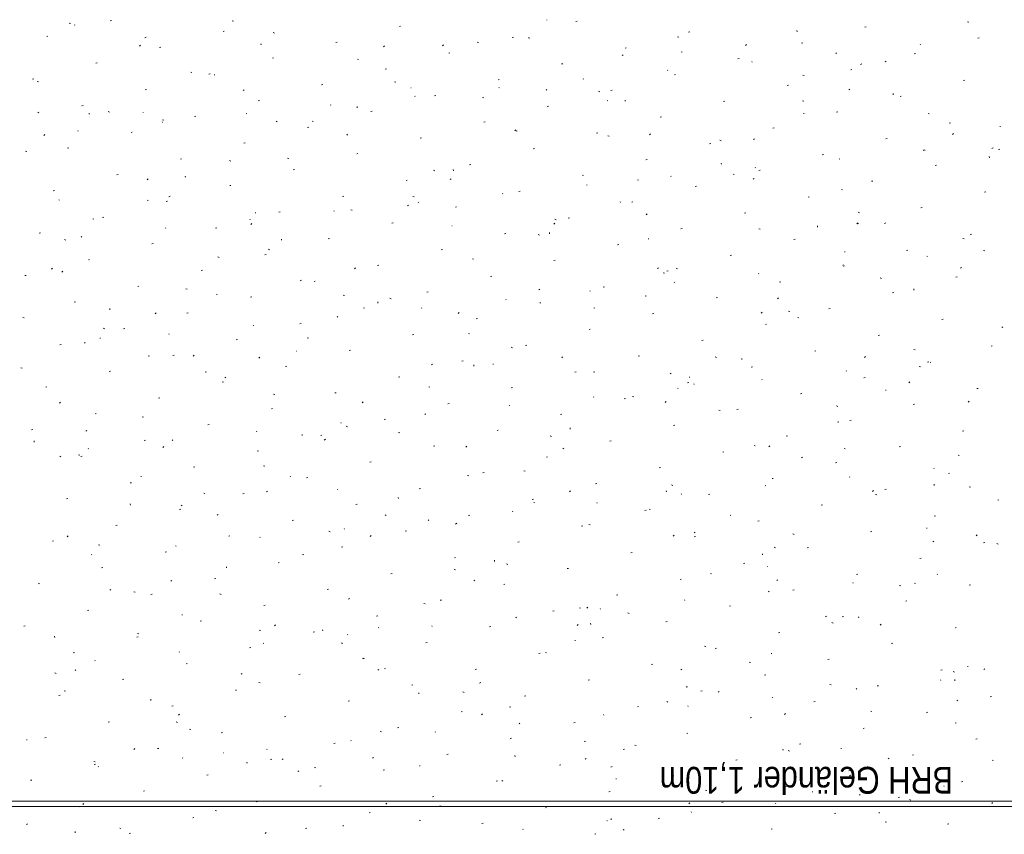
# Model space of a CAD drawing. Extents: x -743 to 300, y 62 to 1112.
# Tile 116 of 179: x -293 to -219, y 772 to 834. Entities that reach past the tile are written whole.
import ezdxf
from ezdxf.lldxf.tags import DXFTag

# ---------------------------------------------------------------- set-up
doc = ezdxf.new("R2010")
doc.units = 0
doc.layers.get('0').update_dxf_attribs({"lineweight": 13})
for name, color, linetype, lineweight, true_color in [('30 -35 Decken- 1 Konstruktion-Träger- Stahlbeton', 7, 'Continuous', 13, 0x33aa00), ('60- 61 allgemeine Ausstattung- 4 Terrassen', 9, 'Continuous', 9, 0x808080), ('70 -72 Beschriftung- 1 Beschriftung allgemein', 7, 'Continuous', 9, 0xff6633)]:
    doc.layers.add(name, color=color, linetype=linetype, lineweight=lineweight, true_color=true_color)
doc.layers.add('70 -71 Achsen- 1 Gebäudeachsen', color=7, linetype='STRICHPUNKT2-A06CPV7LL0', lineweight=18)
doc.styles.get("Standard").update_dxf_attribs({"font": 'ARIALN.TTF'})
tags = doc.linetypes.add('grob-A06CPV7GL0', pattern=[14, 3, -8, 3]).pattern_tags.tags
tags[8:9] = [DXFTag(74, 4), DXFTag(75, 0), DXFTag(340, '0'), DXFTag(46, 0.0), DXFTag(50, 0.0), DXFTag(44, 0.0), DXFTag(45, 0.0)]
tags[6:7] = [DXFTag(74, 4), DXFTag(75, 0), DXFTag(340, '0'), DXFTag(46, 0.0), DXFTag(50, 0.0), DXFTag(44, 0.0), DXFTag(45, 0.0)]
tags[4:5] = [DXFTag(74, 4), DXFTag(75, 0), DXFTag(340, '0'), DXFTag(46, 0.0), DXFTag(50, 0.0), DXFTag(44, 0.0), DXFTag(45, 0.0)]
tags = doc.linetypes.add('STRICHPUNKT2-A06CPV7LL0', pattern=[12.7, 6.35, -3.175, 0, -3.175]).pattern_tags.tags
tags[10:11] = [DXFTag(74, 4), DXFTag(75, 0), DXFTag(340, '0'), DXFTag(46, 0.0), DXFTag(50, 0.0), DXFTag(44, 0.0), DXFTag(45, 0.0)]
tags[8:9] = [DXFTag(74, 4), DXFTag(75, 0), DXFTag(340, '0'), DXFTag(46, 0.0), DXFTag(50, 0.0), DXFTag(44, 0.0), DXFTag(45, 0.0)]
tags[6:7] = [DXFTag(74, 4), DXFTag(75, 0), DXFTag(340, '0'), DXFTag(46, 0.0), DXFTag(50, 0.0), DXFTag(44, 0.0), DXFTag(45, 0.0)]
tags[4:5] = [DXFTag(74, 4), DXFTag(75, 0), DXFTag(340, '0'), DXFTag(46, 0.0), DXFTag(50, 0.0), DXFTag(44, 0.0), DXFTag(45, 0.0)]

# ---------------------------------------------------------------- blocks, each defined once
blk = doc.blocks.new('Referenz-A06CPV7ML0')
at = {"layer": '30 -35 Decken- 1 Konstruktion-Träger- Stahlbeton', "color": 0, "linetype": 'grob-A06CPV7GL0', "lineweight": -2, "ltscale": 0.13}
blk.add_line((-300.852, 774.512), (-156.852, 774.512), dxfattribs=at)
at = {"layer": '60- 61 allgemeine Ausstattung- 4 Terrassen', "color": 0}
for p, q in [((-289.14, 833.394), (-289.048, 833.357)), ((-286.063, 833.563), (-285.968, 833.587)), ((-276.895, 833.558), (-276.801, 833.529)), ((-253.253, 833.646), (-253.237, 833.605)), ((-251.07, 833.51), (-250.974, 833.534)), ((-221.618, 833.489), (-221.526, 833.453)), ((-288.717, 833.235), (-288.75, 833.271)), ((-277.582, 832.752), (-277.487, 832.776)), ((-273.81, 832.676), (-273.719, 832.639)), ((-264.326, 833.131), (-264.231, 833.155)), ((-242.589, 832.699), (-242.493, 832.723)), ((-234.433, 832.735), (-234.442, 832.823)), ((-229.333, 833.078), (-229.237, 833.102)), ((-290.838, 832.373), (-290.743, 832.397)), ((-283.371, 832.339), (-283.452, 832.282)), ((-269.101, 831.94), (-269.006, 831.964)), ((-258.48, 831.957), (-258.389, 831.92)), ((-255.845, 832.32), (-255.75, 832.343)), ((-254.577, 832.245), (-254.586, 832.333)), ((-243.416, 832.358), (-243.322, 832.329)), ((-234.108, 831.887), (-234.012, 831.911)), ((-220.852, 832.266), (-220.756, 832.29)), ((-283.789, 831.729), (-283.861, 831.662)), ((-282.357, 831.561), (-282.262, 831.585)), ((-274.721, 831.755), (-274.73, 831.843)), ((-265.439, 831.67), (-265.52, 831.614)), ((-261.018, 831.754), (-261.09, 831.687)), ((-260.62, 831.129), (-260.525, 831.153)), ((-247.364, 831.508), (-247.268, 831.532)), ((-243.151, 831.239), (-243.06, 831.202)), ((-238.246, 831.778), (-238.318, 831.711)), ((-231.482, 831.115), (-231.515, 831.152)), ((-225.151, 831.765), (-225.184, 831.801)), ((-287.132, 830.371), (-287.037, 830.395)), ((-273.876, 830.75), (-273.781, 830.774)), ((-267.483, 830.68), (-267.389, 830.651)), ((-247.507, 831.002), (-247.588, 830.946)), ((-238.883, 830.697), (-238.787, 830.721)), ((-237.813, 830.466), (-237.846, 830.502)), ((-227.821, 830.521), (-227.73, 830.484)), ((-225.627, 831.076), (-225.531, 831.1)), ((-280.014, 829.707), (-279.922, 829.67)), ((-265.395, 829.938), (-265.3, 829.962)), ((-252.139, 830.318), (-252.044, 830.341)), ((-244.144, 829.817), (-244.177, 829.853)), ((-230.402, 829.885), (-230.306, 829.909)), ((-229.576, 830.334), (-229.656, 830.277)), ((-291.907, 829.18), (-291.812, 829.204)), ((-291.549, 829.002), (-291.455, 828.973)), ((-278.651, 829.559), (-278.556, 829.583)), ((-278.241, 829.511), (-278.197, 829.508)), ((-264.684, 828.988), (-264.593, 828.952)), ((-256.914, 829.127), (-256.819, 829.151)), ((-250.476, 829.167), (-250.509, 829.204)), ((-243.658, 829.506), (-243.562, 829.53)), ((-234.004, 829.48), (-233.91, 829.452)), ((-221.921, 829.074), (-221.825, 829.098)), ((-283.426, 828.369), (-283.331, 828.393)), ((-276.002, 828.385), (-276.074, 828.318)), ((-270.17, 828.748), (-270.075, 828.772)), ((-263.478, 828.537), (-263.433, 828.534)), ((-256.807, 828.518), (-256.84, 828.554)), ((-253.231, 828.409), (-253.303, 828.342)), ((-249.355, 828.27), (-249.263, 828.233)), ((-248.433, 828.316), (-248.338, 828.339)), ((-235.177, 828.695), (-235.081, 828.719)), ((-230.46, 828.434), (-230.532, 828.366)), ((-274.945, 827.557), (-274.85, 827.581)), ((-263.138, 827.868), (-263.171, 827.905)), ((-261.689, 827.936), (-261.594, 827.96)), ((-258.07, 827.802), (-257.976, 827.774)), ((-248.714, 827.563), (-248.669, 827.56)), ((-247.348, 827.514), (-247.357, 827.602)), ((-239.952, 827.504), (-239.856, 827.528)), ((-234.025, 827.552), (-233.934, 827.515)), ((-227.204, 828.004), (-227.213, 828.093)), ((-226.696, 827.883), (-226.6, 827.907)), ((-291.433, 826.693), (-291.514, 826.637)), ((-288.201, 827.178), (-288.106, 827.202)), ((-286.217, 826.738), (-286.126, 826.701)), ((-283.591, 826.705), (-283.574, 826.664)), ((-269.469, 827.219), (-269.502, 827.256)), ((-267.492, 827.024), (-267.501, 827.112)), ((-266.464, 826.746), (-266.369, 826.77)), ((-253.208, 827.125), (-253.113, 827.149)), ((-231.471, 826.693), (-231.375, 826.717)), ((-287.636, 826.534), (-287.645, 826.622)), ((-282.131, 825.92), (-282.164, 825.957)), ((-282.137, 826.124), (-282.043, 826.096)), ((-279.72, 826.367), (-279.625, 826.391)), ((-275.8, 826.57), (-275.833, 826.606)), ((-273.502, 826.025), (-273.582, 825.969)), ((-270.888, 826.02), (-270.797, 825.983)), ((-257.983, 825.934), (-257.888, 825.958)), ((-244.727, 826.314), (-244.632, 826.337)), ((-233.95, 826.589), (-233.906, 826.586)), ((-224.591, 826.603), (-224.497, 826.574)), ((-288.463, 825.271), (-288.496, 825.308)), ((-271.239, 825.555), (-271.144, 825.579)), ((-255.57, 825.357), (-255.651, 825.3)), ((-255.558, 825.301), (-255.467, 825.264)), ((-236.246, 825.502), (-236.15, 825.526)), ((-222.99, 825.881), (-222.894, 825.905)), ((-219.186, 825.615), (-219.142, 825.612)), ((-290.987, 825.017), (-291.059, 824.95)), ((-284.495, 825.176), (-284.4, 825.2)), ((-268.216, 825.041), (-268.288, 824.974)), ((-262.758, 824.744), (-262.663, 824.768)), ((-249.502, 825.123), (-249.407, 825.147)), ((-248.658, 824.925), (-248.564, 824.896)), ((-245.445, 825.065), (-245.517, 824.998)), ((-240.229, 824.583), (-240.137, 824.546)), ((-237.638, 824.688), (-237.719, 824.632)), ((-227.765, 824.691), (-227.669, 824.715)), ((-222.673, 825.089), (-222.745, 825.022)), ((-292.421, 823.769), (-292.33, 823.732)), ((-289.271, 823.986), (-289.175, 824.009)), ((-276.014, 824.365), (-275.919, 824.389)), ((-254.277, 823.932), (-254.182, 823.956)), ((-241.021, 824.312), (-240.926, 824.335)), ((-224.896, 823.801), (-224.929, 823.837)), ((-224.899, 823.865), (-224.808, 823.828)), ((-219.706, 824.02), (-219.787, 823.964)), ((-219.284, 823.879), (-219.188, 823.903)), ((-280.789, 823.174), (-280.694, 823.198)), ((-277.092, 823.051), (-277, 823.014)), ((-272.724, 823.247), (-272.63, 823.218)), ((-267.533, 823.553), (-267.438, 823.577)), ((-245.796, 823.121), (-245.701, 823.145)), ((-232.54, 823.5), (-232.444, 823.524)), ((-231.227, 823.151), (-231.26, 823.188)), ((-219.974, 823.274), (-219.984, 823.362)), ((-272.308, 822.363), (-272.213, 822.387)), ((-261.762, 822.333), (-261.671, 822.296)), ((-260.263, 822.293), (-260.272, 822.381)), ((-259.052, 822.742), (-258.957, 822.766)), ((-240.119, 822.783), (-240.128, 822.871)), ((-237.559, 822.502), (-237.591, 822.539)), ((-237.315, 822.31), (-237.22, 822.333)), ((-224.059, 822.689), (-223.963, 822.713)), ((-285.565, 821.984), (-285.469, 822.007)), ((-283.201, 821.673), (-283.273, 821.606)), ((-280.407, 821.803), (-280.416, 821.891)), ((-263.827, 821.551), (-263.732, 821.575)), ((-260.429, 821.697), (-260.501, 821.63)), ((-250.571, 821.93), (-250.476, 821.954)), ((-246.433, 821.614), (-246.341, 821.577)), ((-243.89, 821.853), (-243.923, 821.889)), ((-239.245, 822.047), (-239.151, 822.018)), ((-237.658, 821.721), (-237.73, 821.654)), ((-228.834, 821.498), (-228.738, 821.522)), ((-290.34, 820.793), (-290.244, 820.817)), ((-277.083, 821.172), (-276.988, 821.196)), ((-250.221, 821.203), (-250.254, 821.24)), ((-242.09, 821.119), (-241.995, 821.143)), ((-231.103, 820.896), (-231.012, 820.859)), ((-289.921, 820.095), (-289.876, 820.092)), ((-283.295, 820.082), (-283.204, 820.045)), ((-281.564, 820.38), (-281.645, 820.323)), ((-268.602, 820.361), (-268.507, 820.385)), ((-263.312, 820.369), (-263.218, 820.34)), ((-256.552, 820.554), (-256.585, 820.591)), ((-255.346, 820.74), (-255.251, 820.764)), ((-233.609, 820.308), (-233.514, 820.331)), ((-220.353, 820.687), (-220.257, 820.711)), ((-281.859, 819.982), (-281.763, 820.005)), ((-269.214, 819.255), (-269.247, 819.292)), ((-267.966, 819.364), (-267.875, 819.327)), ((-263.632, 819.711), (-263.713, 819.655)), ((-262.883, 819.905), (-262.916, 819.941)), ((-260.121, 819.549), (-260.026, 819.573)), ((-247.723, 819.958), (-247.706, 819.917)), ((-246.865, 819.928), (-246.77, 819.952)), ((-225.128, 819.496), (-225.032, 819.52)), ((-287.378, 818.691), (-287.284, 818.662)), ((-286.634, 818.791), (-286.538, 818.815)), ((-275.546, 818.606), (-275.578, 818.643)), ((-275.157, 819.121), (-275.113, 819.118)), ((-273.377, 819.17), (-273.282, 819.194)), ((-252.636, 818.646), (-252.545, 818.609)), ((-251.64, 818.738), (-251.545, 818.762)), ((-245.701, 819.043), (-245.781, 818.987)), ((-238.384, 819.117), (-238.289, 819.141)), ((-229.833, 819.169), (-229.739, 819.141)), ((-281.877, 817.957), (-281.91, 817.993)), ((-278.153, 817.98), (-278.057, 818.003)), ((-275.414, 818.328), (-275.486, 818.261)), ((-264.896, 818.359), (-264.801, 818.383)), ((-260.393, 818.147), (-260.349, 818.144)), ((-252.643, 818.353), (-252.715, 818.286)), ((-243.159, 817.926), (-243.064, 817.95)), ((-237.307, 817.927), (-237.215, 817.89)), ((-232.889, 818.052), (-232.899, 818.141)), ((-229.872, 818.377), (-229.944, 818.31)), ((-229.903, 818.306), (-229.808, 818.329)), ((-227.769, 818.375), (-227.85, 818.318)), ((-291.409, 817.601), (-291.313, 817.624)), ((-289.499, 817.113), (-289.408, 817.076)), ((-288.208, 817.307), (-288.241, 817.344)), ((-273.178, 817.072), (-273.187, 817.16)), ((-269.671, 817.168), (-269.576, 817.192)), ((-256.415, 817.547), (-256.32, 817.571)), ((-253.899, 817.491), (-253.805, 817.463)), ((-253.034, 817.562), (-253.043, 817.65)), ((-245.629, 817.173), (-245.585, 817.17)), ((-234.678, 817.115), (-234.583, 817.139)), ((-221.977, 817.209), (-221.886, 817.172)), ((-221.422, 817.494), (-221.326, 817.518)), ((-282.928, 816.789), (-282.832, 816.813)), ((-274.17, 816.395), (-274.078, 816.358)), ((-261.19, 816.357), (-261.095, 816.381)), ((-247.934, 816.736), (-247.839, 816.76)), ((-226.197, 816.304), (-226.102, 816.327)), ((-287.703, 815.599), (-287.607, 815.622)), ((-277.966, 815.813), (-277.872, 815.785)), ((-274.447, 815.978), (-274.351, 816.001)), ((-258.84, 815.677), (-258.749, 815.64)), ((-239.453, 815.924), (-239.358, 815.948)), ((-230.866, 816.199), (-230.821, 816.196)), ((-224.641, 815.837), (-224.674, 815.874)), ((-220.421, 816.292), (-220.326, 816.263)), ((-290.399, 814.96), (-290.471, 814.893)), ((-267.628, 814.984), (-267.7, 814.917)), ((-265.965, 815.166), (-265.87, 815.19)), ((-252.709, 815.545), (-252.614, 815.569)), ((-244.856, 815.008), (-244.928, 814.941)), ((-243.51, 814.958), (-243.419, 814.922)), ((-230.973, 815.188), (-231.006, 815.224)), ((-230.972, 815.113), (-230.877, 815.137)), ((-222.085, 815.033), (-222.157, 814.965)), ((-292.478, 814.408), (-292.382, 814.432)), ((-289.627, 814.734), (-289.707, 814.678)), ((-279.222, 814.787), (-279.126, 814.811)), ((-257.484, 814.355), (-257.389, 814.379)), ((-244.487, 814.614), (-244.393, 814.585)), ((-244.228, 814.734), (-244.133, 814.758)), ((-237.304, 814.538), (-237.337, 814.575)), ((-228.181, 814.24), (-228.09, 814.203)), ((-222.491, 814.302), (-222.396, 814.325)), ((-283.997, 813.597), (-283.901, 813.62)), ((-280.373, 813.426), (-280.282, 813.389)), ((-271.695, 814.066), (-271.776, 814.009)), ((-270.741, 813.976), (-270.645, 813.999)), ((-253.763, 813.398), (-253.844, 813.341)), ((-249.003, 813.543), (-248.908, 813.567)), ((-243.635, 813.889), (-243.668, 813.926)), ((-235.747, 813.922), (-235.652, 813.946)), ((-225.66, 813.322), (-225.67, 813.41)), ((-278.06, 813.016), (-278.043, 812.975)), ((-275.516, 812.785), (-275.42, 812.809)), ((-268.554, 812.936), (-268.459, 812.907)), ((-265.044, 812.708), (-264.952, 812.671)), ((-262.259, 813.164), (-262.164, 813.188)), ((-256.297, 812.59), (-256.33, 812.627)), ((-249.966, 813.24), (-249.999, 813.276)), ((-245.804, 812.831), (-245.814, 812.919)), ((-240.522, 812.732), (-240.427, 812.756)), ((-235.832, 812.729), (-235.912, 812.673)), ((-227.266, 813.111), (-227.171, 813.135)), ((-288.772, 812.406), (-288.676, 812.43)), ((-286.093, 811.851), (-286.102, 811.939)), ((-267.035, 811.974), (-266.939, 811.997)), ((-265.948, 812.341), (-265.958, 812.429)), ((-262.628, 811.941), (-262.661, 811.978)), ((-253.778, 812.353), (-253.683, 812.377)), ((-249.714, 811.99), (-249.623, 811.953)), ((-232.041, 811.92), (-231.946, 811.944)), ((-292.62, 811.258), (-292.526, 811.229)), ((-282.613, 811.616), (-282.685, 811.549)), ((-280.291, 811.595), (-280.195, 811.618)), ((-268.96, 811.292), (-268.993, 811.328)), ((-259.841, 811.64), (-259.913, 811.573)), ((-258.553, 811.162), (-258.458, 811.186)), ((-245.297, 811.541), (-245.202, 811.565)), ((-237.07, 811.664), (-237.142, 811.597)), ((-235.075, 811.736), (-234.98, 811.707)), ((-234.385, 811.271), (-234.293, 811.235)), ((-286.577, 810.458), (-286.486, 810.421)), ((-285.066, 810.404), (-284.97, 810.428)), ((-275.291, 810.642), (-275.324, 810.679)), ((-271.81, 810.783), (-271.714, 810.807)), ((-236.816, 810.73), (-236.721, 810.754)), ((-223.56, 811.109), (-223.465, 811.133)), ((-219.055, 810.553), (-218.964, 810.516)), ((-286.836, 809.706), (-286.792, 809.703)), ((-281.622, 809.993), (-281.655, 810.029)), ((-271.247, 809.739), (-271.156, 809.702)), ((-263.329, 809.972), (-263.233, 809.995)), ((-259.141, 810.058), (-259.047, 810.029)), ((-250.072, 810.351), (-249.977, 810.375)), ((-228.335, 809.919), (-228.24, 809.942)), ((-289.841, 809.213), (-289.745, 809.237)), ((-287.953, 809.344), (-287.986, 809.38)), ((-276.585, 809.593), (-276.489, 809.616)), ((-255.918, 809.021), (-255.827, 808.984)), ((-254.847, 809.16), (-254.752, 809.184)), ((-241.591, 809.539), (-241.496, 809.563)), ((-219.854, 809.107), (-219.759, 809.131)), ((-283.208, 808.38), (-283.113, 808.351)), ((-281.36, 808.402), (-281.264, 808.426)), ((-279.758, 808.42), (-279.838, 808.364)), ((-274.826, 808.272), (-274.898, 808.205)), ((-272.072, 808.732), (-272.028, 808.729)), ((-268.104, 808.781), (-268.008, 808.805)), ((-252.055, 808.296), (-252.127, 808.229)), ((-246.366, 808.349), (-246.271, 808.373)), ((-240.588, 808.303), (-240.497, 808.266)), ((-238.575, 808.1), (-238.585, 808.188)), ((-233.11, 808.728), (-233.015, 808.752)), ((-229.283, 808.32), (-229.355, 808.253)), ((-225.662, 808.858), (-225.568, 808.83)), ((-292.781, 807.489), (-292.69, 807.452)), ((-272.879, 807.591), (-272.783, 807.614)), ((-261.826, 807.752), (-261.906, 807.696)), ((-259.623, 807.97), (-259.527, 807.994)), ((-258.719, 807.61), (-258.729, 807.698)), ((-257.309, 807.758), (-257.264, 807.755)), ((-237.885, 807.537), (-237.79, 807.561)), ((-225.259, 807.584), (-225.168, 807.547)), ((-224.629, 807.917), (-224.534, 807.94)), ((-224.387, 807.873), (-224.42, 807.91)), ((-286.135, 807.211), (-286.039, 807.235)), ((-278.863, 807.12), (-278.873, 807.208)), ((-277.451, 806.77), (-277.36, 806.734)), ((-264.398, 806.779), (-264.302, 806.803)), ((-251.141, 807.158), (-251.046, 807.182)), ((-249.729, 807.18), (-249.635, 807.151)), ((-243.894, 807.084), (-243.975, 807.027)), ((-242.545, 806.784), (-242.501, 806.781)), ((-230.718, 807.224), (-230.751, 807.26)), ((-229.404, 806.726), (-229.309, 806.75)), ((-290.91, 806.021), (-290.814, 806.045)), ((-277.654, 806.4), (-277.558, 806.424)), ((-262.122, 806.052), (-262.03, 806.015)), ((-255.917, 805.968), (-255.821, 805.992)), ((-242.66, 806.347), (-242.565, 806.371)), ((-242.192, 806.269), (-242.175, 806.228)), ((-237.049, 806.575), (-237.082, 806.611)), ((-225.962, 806.416), (-226.043, 806.359)), ((-282.429, 805.209), (-282.333, 805.233)), ((-273.795, 805.502), (-273.701, 805.473)), ((-269.173, 805.589), (-269.077, 805.612)), ((-249.711, 805.276), (-249.744, 805.312)), ((-246.792, 805.334), (-246.701, 805.297)), ((-243.38, 805.925), (-243.413, 805.962)), ((-234.179, 805.535), (-234.084, 805.559)), ((-227.781, 805.81), (-227.737, 805.807)), ((-220.923, 805.915), (-220.828, 805.938)), ((-289.811, 804.903), (-289.883, 804.836)), ((-267.04, 804.927), (-267.112, 804.86)), ((-260.692, 804.777), (-260.596, 804.801)), ((-256.043, 804.627), (-256.075, 804.663)), ((-247.435, 805.156), (-247.34, 805.18)), ((-244.268, 804.952), (-244.34, 804.885)), ((-231.463, 804.616), (-231.371, 804.579)), ((-225.698, 804.724), (-225.603, 804.748)), ((-221.497, 804.976), (-221.569, 804.909)), ((-287.204, 804.019), (-287.108, 804.043)), ((-283.655, 803.802), (-283.564, 803.765)), ((-273.948, 804.398), (-273.852, 804.422)), ((-262.374, 803.977), (-262.407, 804.014)), ((-252.211, 803.966), (-252.115, 803.99)), ((-240.316, 804.303), (-240.222, 804.274)), ((-238.954, 804.345), (-238.859, 804.369)), ((-278.723, 803.207), (-278.627, 803.231)), ((-268.705, 803.328), (-268.738, 803.364)), ((-268.325, 803.083), (-268.234, 803.046)), ((-265.467, 803.587), (-265.371, 803.61)), ((-243.729, 803.154), (-243.634, 803.178)), ((-231.346, 803.37), (-231.355, 803.458)), ((-230.473, 803.533), (-230.378, 803.557)), ((-291.979, 802.828), (-291.884, 802.852)), ((-287.82, 802.775), (-287.901, 802.719)), ((-275.036, 802.678), (-275.069, 802.715)), ((-271.634, 802.389), (-271.644, 802.477)), ((-270.242, 802.396), (-270.146, 802.42)), ((-264.383, 802.625), (-264.289, 802.596)), ((-256.986, 802.775), (-256.89, 802.799)), ((-252.996, 802.365), (-252.905, 802.328)), ((-251.49, 802.879), (-251.5, 802.967)), ((-235.248, 802.343), (-235.153, 802.367)), ((-221.992, 802.722), (-221.897, 802.746)), ((-291.778, 801.899), (-291.788, 801.987)), ((-283.498, 802.017), (-283.402, 802.041)), ((-282.025, 801.559), (-282.097, 801.492)), ((-281.367, 802.029), (-281.4, 802.066)), ((-269.888, 802.107), (-269.969, 802.05)), ((-261.761, 801.585), (-261.665, 801.608)), ((-259.253, 801.583), (-259.325, 801.516)), ((-248.505, 801.964), (-248.409, 801.988)), ((-237.666, 801.647), (-237.575, 801.61)), ((-236.482, 801.607), (-236.554, 801.54)), ((-226.767, 801.531), (-226.672, 801.555)), ((-289.859, 800.833), (-289.767, 800.796)), ((-288.449, 800.947), (-288.355, 800.918)), ((-288.273, 800.826), (-288.178, 800.85)), ((-287.698, 801.38), (-287.731, 801.416)), ((-275.017, 801.205), (-274.921, 801.229)), ((-253.28, 800.773), (-253.184, 800.797)), ((-251.957, 801.438), (-252.037, 801.382)), ((-240.023, 801.152), (-239.928, 801.176)), ((-230.904, 801.425), (-230.81, 801.396)), ((-222.337, 800.928), (-222.245, 800.892)), ((-274.529, 800.115), (-274.438, 800.078)), ((-266.536, 800.394), (-266.44, 800.418)), ((-234.025, 800.77), (-234.105, 800.714)), ((-231.542, 800.341), (-231.447, 800.365)), ((-283.752, 799.316), (-283.708, 799.313)), ((-279.792, 800.015), (-279.696, 800.039)), ((-272.529, 799.327), (-272.513, 799.286)), ((-259.2, 799.396), (-259.108, 799.359)), ((-258.055, 799.583), (-257.959, 799.606)), ((-254.97, 799.747), (-254.876, 799.718)), ((-244.799, 799.962), (-244.703, 799.986)), ((-224.132, 799.91), (-224.165, 799.946)), ((-223.061, 799.529), (-222.966, 799.553)), ((-284.567, 798.824), (-284.472, 798.848)), ((-271.311, 799.203), (-271.215, 799.227)), ((-249.574, 798.771), (-249.478, 798.795)), ((-243.87, 798.678), (-243.779, 798.641)), ((-236.794, 798.611), (-236.827, 798.647)), ((-236.317, 799.15), (-236.222, 799.174)), ((-230.463, 799.26), (-230.496, 799.297)), ((-224.117, 798.639), (-224.126, 798.727)), ((-279.037, 798.069), (-278.943, 798.04)), ((-276.086, 798.013), (-275.99, 798.037)), ((-274.238, 798.215), (-274.31, 798.148)), ((-268.988, 798.342), (-268.944, 798.339)), ((-262.83, 798.392), (-262.734, 798.416)), ((-251.467, 798.239), (-251.539, 798.172)), ((-244.261, 798.148), (-244.27, 798.236)), ((-243.125, 797.961), (-243.158, 797.998)), ((-241.093, 797.96), (-240.997, 797.984)), ((-228.695, 798.263), (-228.767, 798.196)), ((-228.54, 797.96), (-228.449, 797.923)), ((-227.836, 798.339), (-227.741, 798.363)), ((-221.491, 798.547), (-221.397, 798.518)), ((-289.342, 797.634), (-289.247, 797.658)), ((-284.549, 797.168), (-284.559, 797.256)), ((-280.733, 797.146), (-280.642, 797.109)), ((-267.605, 797.201), (-267.509, 797.225)), ((-264.405, 797.658), (-264.415, 797.746)), ((-254.349, 797.581), (-254.253, 797.604)), ((-254.224, 797.368), (-254.18, 797.365)), ((-249.457, 797.312), (-249.49, 797.349)), ((-232.611, 797.148), (-232.516, 797.172)), ((-219.355, 797.527), (-219.26, 797.551)), ((-280.861, 796.822), (-280.766, 796.846)), ((-277.951, 796.461), (-278.031, 796.405)), ((-265.403, 796.428), (-265.312, 796.391)), ((-259.124, 796.39), (-259.028, 796.414)), ((-255.788, 796.663), (-255.821, 796.699)), ((-245.868, 796.769), (-245.772, 796.793)), ((-245.558, 796.869), (-245.464, 796.84)), ((-239.461, 796.394), (-239.416, 796.391)), ((-224.13, 796.337), (-224.035, 796.361)), ((-285.636, 795.632), (-285.541, 795.656)), ((-272.38, 796.011), (-272.284, 796.035)), ((-262.119, 796.013), (-262.152, 796.05)), ((-260.019, 795.793), (-260.1, 795.736)), ((-250.643, 795.579), (-250.547, 795.602)), ((-250.074, 795.709), (-249.983, 795.672)), ((-237.387, 795.958), (-237.291, 795.982)), ((-269.624, 795.191), (-269.53, 795.162)), ((-268.45, 795.364), (-268.483, 795.401)), ((-266.452, 794.871), (-266.524, 794.804)), ((-263.899, 795.199), (-263.803, 795.223)), ((-243.68, 794.895), (-243.752, 794.828)), ((-242.087, 795.125), (-242.168, 795.068)), ((-234.744, 794.991), (-234.653, 794.954)), ((-228.905, 795.146), (-228.81, 795.17)), ((-224.697, 795.42), (-224.652, 795.417)), ((-220.909, 794.919), (-220.981, 794.852)), ((-290.411, 794.441), (-290.316, 794.465)), ((-289.223, 794.847), (-289.295, 794.779)), ((-286.937, 794.177), (-286.845, 794.14)), ((-277.155, 794.82), (-277.06, 794.844)), ((-274.781, 794.715), (-274.814, 794.751)), ((-255.418, 794.388), (-255.322, 794.412)), ((-242.162, 794.767), (-242.066, 794.791)), ((-224.156, 794.456), (-224.236, 794.4)), ((-220.424, 794.335), (-220.329, 794.359)), ((-219.415, 794.273), (-219.323, 794.236)), ((-287.444, 793.416), (-287.477, 793.453)), ((-281.93, 793.63), (-281.835, 793.654)), ((-281.112, 794.065), (-281.145, 794.102)), ((-271.607, 793.459), (-271.516, 793.422)), ((-268.674, 794.009), (-268.578, 794.033)), ((-246.937, 793.577), (-246.841, 793.6)), ((-237.032, 793.417), (-237.041, 793.506)), ((-236.145, 793.992), (-236.051, 793.963)), ((-233.681, 793.956), (-233.585, 793.98)), ((-273.449, 792.818), (-273.354, 792.842)), ((-260.193, 793.197), (-260.097, 793.221)), ((-257.176, 792.927), (-257.185, 793.015)), ((-256.278, 792.74), (-256.186, 792.704)), ((-238.456, 792.765), (-238.36, 792.789)), ((-225.199, 793.144), (-225.104, 793.168)), ((-286.705, 792.439), (-286.61, 792.463)), ((-277.32, 792.437), (-277.329, 792.525)), ((-264.968, 792.007), (-264.872, 792.031)), ((-260.212, 792.314), (-260.118, 792.285)), ((-251.712, 792.386), (-251.616, 792.41)), ((-240.948, 792.022), (-240.857, 791.985)), ((-236.661, 792.58), (-236.645, 792.539)), ((-229.975, 791.954), (-229.879, 791.978)), ((-223.877, 791.946), (-223.91, 791.982)), ((-291.48, 791.249), (-291.385, 791.272)), ((-281.436, 791.502), (-281.508, 791.435)), ((-278.224, 791.628), (-278.129, 791.652)), ((-258.665, 791.526), (-258.737, 791.459)), ((-256.487, 791.195), (-256.391, 791.219)), ((-243.231, 791.575), (-243.135, 791.598)), ((-235.894, 791.551), (-235.966, 791.484)), ((-230.208, 791.296), (-230.241, 791.333)), ((-225.618, 791.304), (-225.527, 791.267)), ((-221.493, 791.142), (-221.398, 791.166)), ((-286.013, 790.816), (-286.094, 790.759)), ((-284.278, 790.635), (-284.184, 790.607)), ((-282.999, 790.437), (-282.904, 790.461)), ((-277.811, 790.49), (-277.72, 790.453)), ((-269.743, 790.816), (-269.648, 790.84)), ((-236.539, 790.647), (-236.572, 790.684)), ((-234.75, 790.763), (-234.654, 790.787)), ((-226.733, 791.114), (-226.639, 791.085)), ((-268.082, 790.147), (-268.162, 790.091)), ((-262.481, 789.772), (-262.39, 789.735)), ((-261.262, 790.005), (-261.166, 790.029)), ((-248.006, 790.384), (-247.91, 790.408)), ((-242.871, 789.998), (-242.904, 790.034)), ((-226.269, 789.952), (-226.173, 789.976)), ((-287.774, 789.247), (-287.679, 789.27)), ((-274.518, 789.626), (-274.423, 789.65)), ((-252.781, 789.193), (-252.685, 789.217)), ((-250.799, 789.436), (-250.705, 789.407)), ((-250.15, 789.479), (-250.23, 789.423)), ((-249.202, 789.348), (-249.235, 789.385)), ((-247.152, 789.053), (-247.06, 789.017)), ((-239.525, 789.573), (-239.429, 789.596)), ((-280.667, 788.927), (-280.623, 788.924)), ((-279.293, 788.435), (-279.198, 788.459)), ((-266.037, 788.814), (-265.942, 788.838)), ((-255.533, 788.699), (-255.566, 788.736)), ((-249.947, 788.196), (-249.956, 788.284)), ((-244.3, 788.382), (-244.204, 788.406)), ((-232.218, 788.811), (-232.299, 788.754)), ((-231.822, 788.335), (-231.731, 788.298)), ((-231.044, 788.761), (-230.948, 788.785)), ((-229.803, 788.687), (-229.812, 788.775)), ((-228.107, 788.206), (-228.179, 788.139)), ((-292.549, 788.056), (-292.454, 788.08)), ((-284.015, 787.521), (-283.923, 787.484)), ((-274.866, 787.758), (-274.772, 787.729)), ((-273.65, 788.158), (-273.722, 788.091)), ((-270.812, 787.624), (-270.717, 787.648)), ((-270.091, 787.706), (-270.1, 787.794)), ((-265.904, 787.952), (-265.859, 787.95)), ((-261.864, 788.05), (-261.897, 788.086)), ((-257.556, 788.003), (-257.46, 788.027)), ((-250.879, 788.182), (-250.951, 788.115)), ((-235.819, 787.571), (-235.723, 787.594)), ((-222.563, 787.95), (-222.467, 787.974)), ((-290.235, 787.216), (-290.244, 787.304)), ((-284.068, 787.245), (-283.973, 787.268)), ((-274.526, 786.751), (-274.559, 786.788)), ((-268.685, 786.803), (-268.594, 786.766)), ((-268.195, 787.4), (-268.228, 787.437)), ((-262.331, 786.812), (-262.236, 786.836)), ((-251.14, 786.978), (-251.096, 786.976)), ((-249.075, 787.191), (-248.979, 787.215)), ((-227.338, 786.759), (-227.242, 786.783)), ((-288.843, 786.054), (-288.748, 786.078)), ((-280.858, 786.102), (-280.891, 786.138)), ((-275.587, 786.433), (-275.492, 786.457)), ((-253.85, 786.001), (-253.754, 786.025)), ((-253.355, 786.085), (-253.264, 786.048)), ((-241.387, 786.558), (-241.293, 786.529)), ((-240.594, 786.38), (-240.498, 786.404)), ((-236.376, 786.004), (-236.332, 786.002)), ((-287.189, 785.452), (-287.222, 785.489)), ((-280.362, 785.243), (-280.267, 785.266)), ((-267.106, 785.622), (-267.011, 785.646)), ((-266.999, 785.638), (-266.982, 785.597)), ((-238.026, 785.366), (-237.935, 785.329)), ((-232.113, 785.569), (-232.017, 785.592)), ((-290.218, 784.552), (-290.127, 784.516)), ((-288.635, 784.79), (-288.707, 784.723)), ((-276.144, 784.502), (-276.225, 784.446)), ((-265.863, 784.814), (-265.935, 784.747)), ((-265.453, 784.88), (-265.359, 784.851)), ((-258.625, 784.81), (-258.53, 784.834)), ((-245.369, 785.189), (-245.273, 785.213)), ((-243.092, 784.838), (-243.164, 784.771)), ((-223.632, 784.757), (-223.536, 784.781)), ((-222.696, 784.648), (-222.605, 784.611)), ((-221.612, 785.03), (-221.568, 785.027)), ((-220.321, 784.862), (-220.393, 784.795)), ((-285.137, 784.052), (-285.042, 784.076)), ((-274.889, 783.834), (-274.797, 783.797)), ((-271.881, 784.431), (-271.786, 784.455)), ((-258.212, 783.834), (-258.293, 783.777)), ((-250.144, 783.999), (-250.048, 784.023)), ((-236.888, 784.378), (-236.792, 784.402)), ((-223.622, 783.982), (-223.655, 784.019)), ((-222.574, 783.956), (-222.583, 784.044)), ((-289.52, 783.202), (-289.426, 783.173)), ((-276.656, 783.241), (-276.561, 783.264)), ((-263.4, 783.62), (-263.305, 783.644)), ((-262.862, 782.975), (-262.871, 783.063)), ((-259.559, 783.116), (-259.468, 783.079)), ((-242.718, 783.465), (-242.727, 783.554)), ((-241.663, 783.187), (-241.567, 783.211)), ((-240.281, 783.165), (-240.361, 783.109)), ((-231.974, 783.68), (-231.88, 783.652)), ((-229.954, 783.333), (-229.986, 783.369)), ((-228.407, 783.567), (-228.311, 783.59)), ((-289.912, 782.862), (-289.817, 782.885)), ((-283.006, 782.485), (-283.015, 782.573)), ((-268.175, 782.429), (-268.08, 782.453)), ((-254.919, 782.808), (-254.824, 782.832)), ((-244.23, 782.398), (-244.138, 782.361)), ((-236.285, 782.683), (-236.318, 782.72)), ((-233.182, 782.376), (-233.086, 782.4)), ((-222.349, 782.497), (-222.429, 782.441)), ((-219.926, 782.755), (-219.83, 782.779)), ((-281.431, 782.05), (-281.336, 782.074)), ((-259.694, 781.618), (-259.599, 781.642)), ((-256.041, 782.002), (-255.947, 781.974)), ((-246.438, 781.997), (-246.342, 782.021)), ((-242.616, 782.034), (-242.649, 782.07)), ((-228.9, 781.679), (-228.809, 781.642)), ((-224.701, 781.565), (-224.605, 781.588)), ((-286.206, 780.86), (-286.111, 780.883)), ((-281.093, 780.865), (-281.001, 780.828)), ((-280.848, 781.446), (-280.92, 781.378)), ((-272.95, 781.239), (-272.855, 781.262)), ((-258.077, 781.47), (-258.149, 781.403)), ((-251.213, 780.806), (-251.118, 780.83)), ((-248.947, 781.385), (-248.98, 781.421)), ((-237.957, 781.185), (-237.861, 781.209)), ((-235.306, 781.494), (-235.378, 781.427)), ((-222.562, 780.803), (-222.468, 780.774)), ((-280.107, 780.324), (-280.013, 780.296)), ((-277.725, 780.048), (-277.63, 780.072)), ((-265.763, 780.147), (-265.672, 780.11)), ((-264.469, 780.427), (-264.374, 780.451)), ((-261.609, 780.086), (-261.642, 780.122)), ((-255.278, 780.735), (-255.311, 780.772)), ((-229.476, 780.374), (-229.38, 780.398)), ((-292.347, 779.511), (-292.303, 779.508)), ((-290.981, 779.669), (-290.886, 779.693)), ((-267.941, 779.437), (-267.973, 779.473)), ((-255.988, 779.616), (-255.893, 779.64)), ((-250.433, 779.429), (-250.342, 779.392)), ((-242.732, 779.995), (-242.636, 780.019)), ((-220.995, 779.563), (-220.899, 779.586)), ((-284.207, 778.857), (-284.287, 778.8)), ((-282.5, 778.858), (-282.405, 778.881)), ((-274.272, 778.787), (-274.305, 778.824)), ((-269.244, 779.237), (-269.149, 779.26)), ((-247.507, 778.804), (-247.412, 778.828)), ((-246.628, 779.125), (-246.534, 779.096)), ((-235.489, 778.735), (-235.498, 778.823)), ((-235.104, 778.71), (-235.013, 778.674)), ((-234.251, 779.183), (-234.155, 779.207)), ((-231.131, 778.891), (-231.114, 778.85)), ((-287.296, 777.897), (-287.205, 777.86)), ((-280.603, 778.138), (-280.636, 778.174)), ((-277.583, 778.537), (-277.539, 778.534)), ((-275.777, 777.754), (-275.786, 777.842)), ((-274.019, 778.046), (-273.924, 778.07)), ((-273.062, 778.101), (-273.134, 778.034)), ((-266.275, 778.188), (-266.355, 778.132)), ((-260.763, 778.425), (-260.668, 778.449)), ((-255.633, 778.244), (-255.642, 778.332)), ((-250.29, 778.126), (-250.362, 778.058)), ((-239.026, 777.993), (-238.93, 778.017)), ((-227.519, 778.15), (-227.591, 778.083)), ((-225.77, 778.372), (-225.674, 778.396)), ((-219.774, 777.992), (-219.683, 777.955)), ((-287.275, 777.667), (-287.18, 777.691)), ((-286.934, 777.488), (-286.967, 777.525)), ((-271.967, 777.178), (-271.875, 777.141)), ((-270.695, 777.447), (-270.601, 777.418)), ((-265.538, 777.235), (-265.443, 777.258)), ((-262.819, 777.563), (-262.775, 777.56)), ((-252.282, 777.614), (-252.187, 777.638)), ((-248.343, 777.52), (-248.424, 777.464)), ((-230.545, 777.182), (-230.449, 777.205)), ((-292.051, 776.476), (-291.955, 776.5)), ((-278.794, 776.856), (-278.699, 776.879)), ((-257.057, 776.423), (-256.962, 776.447)), ((-256.637, 776.46), (-256.546, 776.423)), ((-248.055, 776.589), (-248.011, 776.586)), ((-243.801, 776.802), (-243.706, 776.826)), ((-230.411, 776.852), (-230.492, 776.795)), ((-222.064, 776.37), (-221.968, 776.394)), ((-283.569, 775.665), (-283.474, 775.689)), ((-270.313, 776.044), (-270.218, 776.068)), ((-248.576, 775.612), (-248.481, 775.636)), ((-241.308, 775.742), (-241.216, 775.705)), ((-237.216, 776.247), (-237.122, 776.218)), ((-235.32, 775.991), (-235.224, 776.015)), ((-223.368, 776.018), (-223.401, 776.055)), ((-261.832, 775.233), (-261.737, 775.257)), ((-233.292, 775.615), (-233.247, 775.612)), ((-229.699, 775.369), (-229.732, 775.405)), ((-226.839, 775.18), (-226.743, 775.203)), ((-225.978, 775.023), (-225.887, 774.987)), ((-288.345, 774.474), (-288.249, 774.498)), ((-288.047, 774.733), (-288.119, 774.666)), ((-278.17, 774.21), (-278.079, 774.173)), ((-275.088, 774.854), (-274.993, 774.877)), ((-265.275, 774.757), (-265.347, 774.69)), ((-261.283, 774.569), (-261.188, 774.54)), ((-253.351, 774.421), (-253.256, 774.445)), ((-242.504, 774.781), (-242.576, 774.714)), ((-240.095, 774.8), (-240, 774.824)), ((-236.03, 774.719), (-236.063, 774.756)), ((-219.733, 774.805), (-219.805, 774.738)), ((-279.863, 773.663), (-279.768, 773.687)), ((-266.607, 774.042), (-266.512, 774.066)), ((-262.841, 773.491), (-262.75, 773.454)), ((-248.692, 773.421), (-248.725, 773.457)), ((-248.404, 773.513), (-248.413, 773.602)), ((-244.87, 773.61), (-244.775, 773.634)), ((-242.361, 774.07), (-242.394, 774.107)), ((-231.614, 773.989), (-231.518, 774.013)), ((-228.26, 774.004), (-228.269, 774.092)), ((-292.269, 773.211), (-292.35, 773.155)), ((-285.349, 772.891), (-285.255, 772.862)), ((-271.382, 772.852), (-271.287, 772.875)), ((-268.548, 773.023), (-268.557, 773.111)), ((-258.126, 773.231), (-258.031, 773.255)), ((-255.023, 772.771), (-255.056, 772.808)), ((-247.511, 772.773), (-247.42, 772.736)), ((-236.389, 772.798), (-236.294, 772.822)), ((-227.804, 773.369), (-227.709, 773.341)), ((-223.133, 773.178), (-223.037, 773.201)), ((-288.692, 772.533), (-288.701, 772.621)), ((-284.639, 772.472), (-284.543, 772.496)), ((-274.337, 772.543), (-274.418, 772.486)), ((-249.645, 772.419), (-249.55, 772.443))]:
    blk.add_line(p, q, dxfattribs=at)
at = {"layer": '70 -71 Achsen- 1 Gebäudeachsen', "color": 0, "linetype": 'STRICHPUNKT2-A06CPV7LL0', "ltscale": 0.18}
blk.add_line((-682.489, 774.912), (76.456, 774.912), dxfattribs=at)
at = {"layer": '70 -72 Beschriftung- 1 Beschriftung allgemein', "color": 0, "linetype": 'Continuous', "ltscale": 0.13, "insert": (-222.713, 775.476), "char_height": 2.01377, "attachment_point": 1, "rotation": 180}
blk.add_mtext('{\\fArial Narrow;BRH Geländer 1,10m}', dxfattribs=at)

msp = doc.modelspace()

# ---------------------------------------------------------------- block references
at = {"color": 8, "lineweight": 13, "ltscale": 0.13, "true_color": 0x808080}
msp.add_blockref('Referenz-A06CPV7ML0', (0, 0), dxfattribs=at)

doc.saveas('drawing.dxf')
